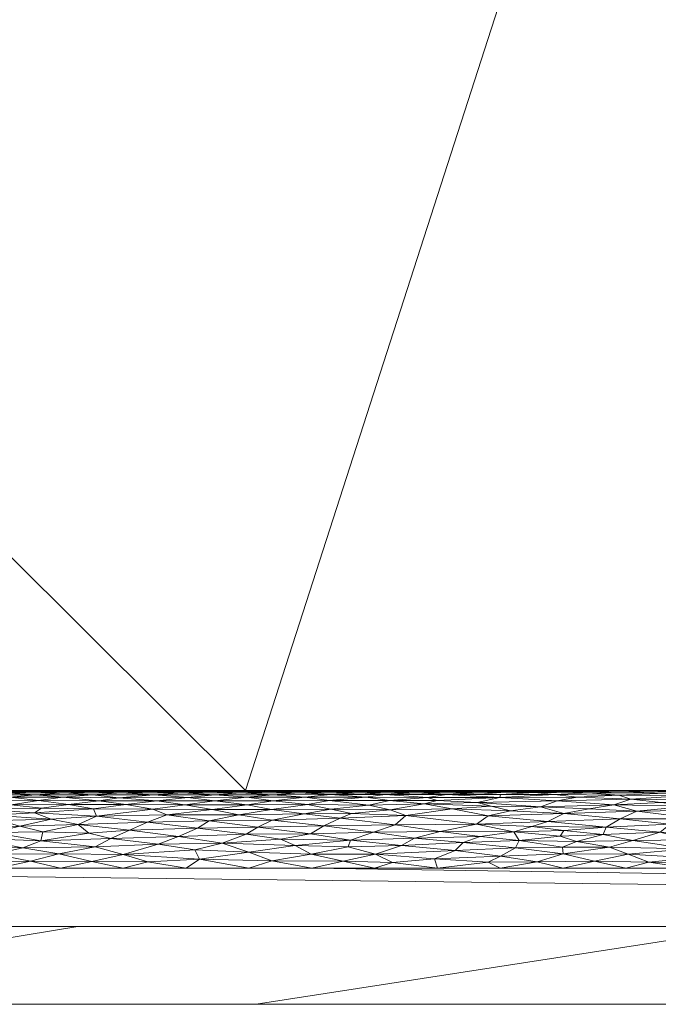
# Model space of a CAD drawing. Header units: millimetres. Extents: x -300 to 300, y 0 to 450.
# Tile 166 of 256: x 173 to 190, y 0 to 25. Entities that reach past the tile are written whole.
import ezdxf

# ---------------------------------------------------------------- set-up
doc = ezdxf.new("R2010")
doc.units = ezdxf.units.MM
doc.layers.add('A-GENM', color=13, linetype='Continuous')

# ---------------------------------------------------------------- blocks, each defined once
blk = doc.blocks.new('MODEL_CCAS0420-1080410R0 - MODEL_CCAS0420-1080410R0-453240-Preview')
at = {"layer": 'A-GENM', "lineweight": 9}
mesh = blk.add_polyface(dxfattribs=at)
corners = [(-296.159, -20, -110), (-295.657, -15.55, -110), (-294.177, -11.323, -110), (-291.793, -7.531, -110), (-288.625, -4.364, -110), (-284.831, -1.981, -110), (-280.602, -0.502, -110), (-276.147, 0, -110), (276.147, 0, -110), (280.596, -0.501, -110), (284.825, -1.978, -110), (288.619, -4.359, -110), (291.788, -7.525, -110), (294.174, -11.316, -110), (295.656, -15.545, -110), (296.159, -20, -110), (296.159, -426.171, -110), (295.658, -430.617, -110), (294.182, -434.842, -110), (291.802, -438.632, -110), (288.638, -441.797, -110), (284.848, -444.179, -110), (280.622, -445.657, -110), (276.171, -446.159, -110), (-276.171, -446.159, -110), (-280.617, -445.658, -110), (-284.842, -444.182, -110), (-288.632, -441.802, -110), (-291.797, -438.638, -110), (-294.179, -434.848, -110), (-295.657, -430.622, -110), (-296.159, -426.171, -110)]
mesh.append_faces([[corners[k] for k in face] for face in [(15, 12, 13, 14)]], dxfattribs={"vtx0": -1})
mesh.append_faces([[corners[k] for k in face] for face in [(16, 8, 15)]], dxfattribs={"vtx0": -1, "vtx1": -1})
mesh.append_faces([[corners[k] for k in face] for face in [(24, 31, 7, 8)]], dxfattribs={"vtx0": -1, "vtx1": -1, "vtx3": -1})
mesh.append_faces([[corners[k] for k in face] for face in [(31, 24, 25, 30), (18, 21, 22, 17), (17, 22, 23, 16)]], dxfattribs={"vtx0": -1, "vtx2": -1})
mesh.append_faces([[corners[k] for k in face] for face in [(0, 3, 4, 5), (0, 5, 6, 7)]], dxfattribs={"vtx0": -1, "vtx3": -1})
mesh.append_faces([[corners[k] for k in face] for face in [(28, 29, 27)]], dxfattribs={"vtx1": -1})
mesh.append_faces([[corners[k] for k in face] for face in [(25, 26, 30), (11, 12, 15, 10), (9, 10, 15, 8), (31, 0, 7)]], dxfattribs={"vtx1": -1, "vtx2": -1})
mesh.append_faces([[corners[k] for k in face] for face in [(23, 24, 8, 16)]], dxfattribs={"vtx1": -1, "vtx2": -1, "vtx3": -1})
mesh.append_faces([[corners[k] for k in face] for face in [(26, 27, 29, 30)]], dxfattribs={"vtx1": -1, "vtx3": -1})
mesh.append_faces([[corners[k] for k in face] for face in [(19, 20, 21, 18)]], dxfattribs={"vtx2": -1})
mesh.append_faces([[corners[k] for k in face] for face in [(0, 1, 2, 3)]], dxfattribs={"vtx3": -1})
mesh = blk.add_polyface(dxfattribs=at)
corners = [(279.918, 0, -2), (278.032, 0, -56), (276.147, 0, -110), (-276.147, 0, -110), (-278.032, 0, -56), (-279.918, 0, -2), (0, 0, -2)]
mesh.append_faces([[corners[k] for k in face] for face in [(6, 3, 4, 5)]], dxfattribs={"vtx0": -1})
mesh.append_faces([[corners[k] for k in face] for face in [(3, 6, 2)]], dxfattribs={"vtx0": -1, "vtx1": -1})
mesh.append_faces([[corners[k] for k in face] for face in [(1, 2, 6, 0)]], dxfattribs={"vtx1": -1})
mesh = blk.add_polyface(dxfattribs=at)
corners = [(279.918, 0, -2), (0, 0, -2), (-279.918, 0, -2), (-279.918, -0.586, -0.586), (-279.918, -2), (0, -2), (279.918, -2), (279.918, -0.586, -0.586), (-146.072, 0, -2), (-139.959, -2), (-209.938, -2), (-246.456, -2), (-73.036, 0, -2), (-212.995, 0, -2), (-69.979, -2), (-246.456, 0, -2), (146.072, -2), (139.959, 0, -2), (209.938, 0, -2), (246.456, 0, -2), (73.036, -2), (212.995, -2), (69.979, 0, -2), (246.456, -2), (-36.518, 0, -2), (-34.99, -2), (-52.485, -2), (34.99, 0, -2), (36.518, -2), (18.259, -2), (-263.187, -2), (-109.554, 0, -2), (-104.969, -2), (-122.464, -2), (263.187, 0, -2), (104.969, 0, -2), (109.554, -2), (91.295, -2), (-174.949, -2), (-179.533, 0, -2), (-162.803, 0, -2), (179.533, -2), (174.949, 0, -2), (192.444, 0, -2), (-157.454, -2), (-127.813, 0, -2), (-18.259, 0, -2), (-17.495, -2), (-229.726, 0, -2), (-228.197, -2), (229.726, -2), (228.197, 0, -2), (54.777, -2), (52.485, 0, -2), (-87.474, -2), (-91.295, 0, -2), (127.813, -2), (122.464, 0, -2), (-196.264, 0, -2), (-192.444, -2), (157.454, 0, -2), (162.803, -2), (-54.777, 0, -2), (17.495, 0, -2), (-263.187, 0, -2), (263.187, -2), (87.474, 0, -2), (196.264, -2)]
mesh.append_faces([[corners[k] for k in face] for face in [(44, 40, 38), (45, 33, 31), (46, 47, 1), (50, 51, 21), (52, 53, 28), (54, 55, 32), (56, 57, 36), (58, 59, 39), (60, 61, 42)]], dxfattribs={"vtx0": -1, "vtx1": -1})
mesh.append_faces([[corners[k] for k in face] for face in [(34, 65, 7), (30, 64, 3)]], dxfattribs={"vtx0": -1, "vtx1": -1, "vtx2": -1})
mesh.append_faces([[corners[k] for k in face] for face in [(5, 63, 1, 47), (42, 61, 41, 43), (19, 23, 65, 34), (32, 55, 31, 33), (28, 53, 27, 29), (39, 59, 38, 40), (36, 57, 35, 37), (21, 51, 18, 67), (63, 5, 29, 27), (67, 18, 43, 41), (37, 35, 66)]], dxfattribs={"vtx0": -1, "vtx2": -1})
mesh.append_faces([[corners[k] for k in face] for face in [(2, 3, 64)]], dxfattribs={"vtx1": -1})
mesh.append_faces([[corners[k] for k in face] for face in [(25, 47, 46, 24), (9, 33, 45, 8), (8, 40, 44, 9), (49, 10, 13, 48), (11, 49, 48, 15), (19, 51, 50, 23), (20, 37, 66, 22), (26, 25, 24, 62), (14, 26, 62, 12), (22, 53, 52, 20), (30, 11, 15, 64), (12, 55, 54, 14), (17, 57, 56, 16), (10, 59, 58, 13), (16, 61, 60, 17)]], dxfattribs={"vtx1": -1, "vtx3": -1})
mesh.append_faces([[corners[k] for k in face] for face in [(3, 4, 30), (65, 6, 7), (7, 0, 34)]], dxfattribs={"vtx2": -1})
mesh = blk.add_polyface(dxfattribs=at)
corners = [(-279.918, -2), (-292.651, -7.27), (-297.929, -20), (-297.929, -224.97), (-297.929, -429.94), (-292.661, -442.661), (-279.94, -447.929), (0, -447.929), (279.94, -447.929), (292.661, -442.661), (297.929, -429.94), (297.929, -224.97), (297.929, -20), (292.651, -7.27), (279.918, -2), (0, -2), (0, -3.5), (13.257, -3.5), (26.515, -3.5), (39.772, -3.5), (53.029, -3.5), (66.287, -3.5), (79.544, -3.5), (92.801, -3.5), (106.059, -3.5), (119.316, -3.5), (132.573, -3.5), (145.831, -3.5), (159.088, -3.5), (172.345, -3.5), (185.603, -3.5), (198.86, -3.5), (212.117, -3.5), (225.375, -3.5), (238.632, -3.5), (251.889, -3.5), (265.147, -3.5), (278.404, -3.5), (291.028, -7.487), (296.497, -19.511), (296.5, -32.769), (296.5, -46.026), (296.5, -59.283), (296.5, -72.541), (296.5, -85.798), (296.5, -99.055), (296.5, -112.313), (296.5, -125.57), (296.5, -138.827), (296.5, -152.085), (296.5, -165.342), (296.5, -178.599), (296.5, -191.857), (296.5, -205.114), (296.5, -218.371), (296.5, -231.629), (296.5, -244.886), (296.5, -258.143), (296.499, -271.401), (296.499, -284.658), (296.499, -297.915), (296.499, -311.173), (296.499, -324.43), (296.499, -337.687), (296.5, -350.945), (296.5, -364.202), (296.5, -377.459), (296.5, -390.717), (296.5, -403.974), (296.5, -417.231), (296.497, -430.489), (291.028, -442.513), (278.404, -446.5), (265.147, -446.5), (251.889, -446.5), (238.632, -446.5), (225.375, -446.5), (212.117, -446.5), (198.86, -446.5), (185.603, -446.5), (172.345, -446.5), (159.088, -446.5), (145.831, -446.5), (132.573, -446.5), (119.316, -446.5), (106.059, -446.5), (92.801, -446.5), (79.544, -446.5), (66.287, -446.5), (53.029, -446.5), (39.772, -446.5), (26.515, -446.5), (13.257, -446.5), (0, -446.5), (-12.926, -446.5), (-25.852, -446.5), (-38.777, -446.5), (-51.703, -446.5), (-64.629, -446.5), (-77.555, -446.5), (-90.48, -446.5), (-103.406, -446.5), (-116.332, -446.5), (-129.258, -446.5), (-142.183, -446.5), (-155.109, -446.5), (-168.035, -446.5), (-180.961, -446.5), (-193.887, -446.5), (-206.812, -446.5), (-219.738, -446.5), (-232.664, -446.5), (-245.59, -446.5), (-258.515, -446.5), (-271.441, -446.5), (-284.356, -445.968), (-294.544, -438.124), (-296.5, -425.35), (-296.5, -412.424), (-296.5, -399.498), (-296.5, -386.572), (-296.5, -373.646), (-296.5, -360.721), (-296.5, -347.795), (-296.499, -334.869), (-296.499, -321.943), (-296.499, -309.018), (-296.499, -296.092), (-296.499, -283.166), (-296.499, -270.24), (-296.5, -257.315), (-296.5, -244.389), (-296.5, -231.463), (-296.5, -218.537), (-296.5, -205.611), (-296.5, -192.686), (-296.5, -179.76), (-296.5, -166.834), (-296.5, -153.908), (-296.5, -140.983), (-296.5, -128.057), (-296.5, -115.131), (-296.5, -102.205), (-296.5, -89.28), (-296.5, -76.354), (-296.5, -63.428), (-296.5, -50.502), (-296.5, -37.576), (-296.5, -24.651), (-294.544, -11.876), (-284.356, -4.032), (-271.441, -3.5), (-258.515, -3.5), (-245.59, -3.5), (-232.664, -3.5), (-219.738, -3.5), (-206.812, -3.5), (-193.887, -3.5), (-180.961, -3.5), (-168.035, -3.5), (-155.109, -3.5), (-142.183, -3.5), (-129.258, -3.5), (-116.332, -3.5), (-103.406, -3.5), (-90.48, -3.5), (-77.555, -3.5), (-64.629, -3.5), (-51.703, -3.5), (-38.777, -3.5), (-25.852, -3.5), (-12.926, -3.5), (-294.538, -438.129), (-294.547, -438.108)]
mesh.append_faces([[corners[k] for k in face] for face in [(116, 172, 173)]])
mesh.append_faces([[corners[k] for k in face] for face in [(118, 4, 117), (6, 115, 5), (115, 6, 114), (7, 104, 6), (1, 150, 0), (151, 0, 150)]], dxfattribs={"vtx0": -1, "vtx1": -1})
mesh.append_faces([[corners[k] for k in face] for face in [(4, 124, 125), (7, 99, 100), (2, 148, 149), (149, 1, 2), (2, 141, 142), (0, 151, 152), (0, 160, 161, 15), (15, 165, 166), (15, 170, 171), (8, 81, 82, 7), (8, 72, 73), (11, 61, 62, 10), (12, 46, 47, 11), (38, 13, 14, 37), (13, 38, 39, 12)]], dxfattribs={"vtx0": -1, "vtx2": -1})
mesh.append_faces([[corners[k] for k in face] for face in [(4, 118, 119, 120), (4, 120, 121, 122), (3, 128, 129, 130), (3, 130, 131, 132), (3, 138, 139, 140), (0, 154, 155, 156), (0, 156, 157, 158), (15, 161, 162, 163), (15, 163, 164, 165), (8, 73, 74, 75), (7, 86, 87, 88), (7, 83, 84, 85), (10, 68, 69, 70), (11, 55, 56, 57), (14, 28, 29, 30), (14, 32, 33, 34), (15, 19, 20, 21), (12, 44, 45, 46), (11, 49, 50, 51), (11, 47, 48, 49), (12, 39, 40, 41)]], dxfattribs={"vtx0": -1, "vtx3": -1})
mesh.append_faces([[corners[k] for k in face] for face in [(123, 124, 4, 122), (127, 128, 3, 126), (113, 114, 6, 112), (111, 112, 6, 110), (109, 110, 6, 108), (107, 108, 6, 106), (96, 97, 7, 95), (105, 106, 6, 104), (103, 104, 7, 102), (101, 102, 7, 100), (98, 99, 7, 97), (94, 95, 7, 93), (135, 136, 3, 134), (137, 138, 3, 136), (133, 134, 3, 132), (145, 146, 2, 144), (147, 148, 2, 146), (143, 144, 2, 142), (149, 150, 1), (153, 154, 0, 152), (159, 160, 0, 158), (169, 170, 15, 168), (167, 168, 15, 166), (78, 79, 8, 77), (80, 81, 8, 79), (76, 77, 8, 75), (91, 92, 7, 90), (89, 90, 7, 88), (85, 86, 7), (82, 83, 7), (67, 68, 10, 66), (65, 66, 10, 64), (60, 61, 11, 59), (58, 59, 11, 57), (63, 64, 10, 62), (54, 55, 11, 53), (26, 27, 15, 25), (31, 32, 14, 30), (16, 17, 15, 171), (18, 19, 15, 17), (24, 25, 15, 23), (22, 23, 15, 21), (34, 35, 14), (52, 53, 11, 51), (36, 37, 14, 35), (42, 43, 12, 41), (43, 44, 12), (92, 93, 7)]], dxfattribs={"vtx1": -1, "vtx2": -1})
mesh.append_faces([[corners[k] for k in face] for face in [(3, 4, 125, 126), (2, 3, 140, 141), (71, 72, 8, 9), (70, 71, 9, 10), (27, 28, 14, 15)]], dxfattribs={"vtx1": -1, "vtx3": -1})
mesh.append_faces([[corners[k] for k in face] for face in [(4, 173, 117), (115, 172, 5)]], dxfattribs={"vtx2": -1})
mesh = blk.add_polyface(dxfattribs=at)
corners = [(-191.89, -4.58, -0.321), (-190.172, -4.631, -0.355), (-191.463, -4.399, -0.22), (-189.213, -4.208, -0.136), (-188.618, -4.036, -0.079), (-190.632, -3.994, -0.067), (-190.653, -5.094, -0.792), (-189.316, -4.963, -0.636), (-190.514, -4.981, -0.655), (-189.947, -5.19, -0.931), (-188.726, -5.13, -0.841), (-189.919, -4.427, -0.234), (-190.467, -5.357, -1.257), (-189.16, -5.271, -1.071), (-191.127, -5.244, -1.021), (-188.853, -5.38, -1.316), (-190.049, -5.428, -1.467), (-191.223, -5.494, -1.841), (-189.561, -5.493, -1.828), (-190.469, -5.474, -1.676), (-191.893, -5.423, -1.45), (-188.232, -3.679, -0.009), (-189.624, -3.657, -0.007), (-189.098, -3.858, -0.036), (-190.911, -4.766, -0.453), (-188.888, -4.769, -0.456), (-188.453, -4.364, -0.203), (-190.468, -5.5, -2), (-188.956, -5.5, -2), (-187.883, -5.49, -1.798), (-188.956, -5.466, -1.633), (-188.065, -5.436, -1.496), (-188.531, -4.552, -0.304), (-190.659, -4.231, -0.146), (-190.745, -3.763, -0.02), (-189.039, -3.5), (-190.655, -3.5), (-191.663, -3.645, -0.006), (-191.427, -4.903, -0.574), (-191.636, -5.023, -0.703), (-191.711, -3.896, -0.044)]
mesh.append_faces([[corners[k] for k in face] for face in [(36, 22, 35)]], dxfattribs={"vtx0": -1, "vtx1": -1})
mesh.append_faces([[corners[k] for k in face] for face in [(0, 1, 2), (3, 4, 5), (6, 7, 8), (9, 10, 6), (1, 11, 2), (10, 7, 6), (12, 13, 14), (13, 12, 15), (12, 16, 15), (17, 18, 19), (20, 19, 16), (21, 22, 23), (24, 25, 1), (11, 26, 3), (17, 27, 18), (28, 29, 18), (18, 30, 19), (19, 30, 16), (31, 15, 16), (20, 16, 12), (31, 16, 30), (14, 9, 6), (7, 25, 24), (25, 32, 1), (11, 1, 32), (26, 11, 32), (11, 33, 2), (33, 11, 3), (5, 23, 34), (35, 22, 21), (22, 36, 37), (5, 33, 3), (5, 4, 23), (38, 8, 24), (0, 24, 1), (23, 22, 34), (14, 13, 9), (10, 9, 13), (6, 8, 39), (24, 8, 7), (34, 40, 5), (37, 34, 22)]], dxfattribs={"vtx0": -1, "vtx1": -1, "vtx2": -1})
mesh.append_faces([[corners[k] for k in face] for face in [(18, 27, 28)]], dxfattribs={"vtx0": -1, "vtx2": -1})
mesh = blk.add_polyface(dxfattribs=at)
corners = [(-187.883, -5.49, -1.798), (-188.956, -5.466, -1.633), (-189.561, -5.493, -1.828), (-189.316, -4.963, -0.636), (-188.081, -5.023, -0.703), (-187.441, -4.904, -0.575), (-189.16, -5.271, -1.071), (-188.853, -5.38, -1.316), (-187.783, -5.323, -1.177), (-187.424, -3.5), (-189.039, -3.5), (-188.232, -3.679, -0.009), (-188.453, -4.364, -0.203), (-187.441, -4.465, -0.255), (-187.348, -4.324, -0.185), (-187.03, -4.699, -0.402), (-188.531, -4.552, -0.304), (-188.888, -4.769, -0.456), (-188.956, -5.5, -2), (-187.444, -5.5, -2), (-187.533, -5.468, -1.644), (-185.999, -5.474, -1.677), (-186.689, -5.442, -1.522), (-187.203, -5.394, -1.357), (-188.726, -5.13, -0.841), (-187.269, -5.231, -0.998), (-186.843, -5.08, -0.773), (-186.067, -4.973, -0.646), (-186.623, -4.569, -0.315), (-186.153, -4.437, -0.24), (-185.793, -5.319, -1.168), (-187.421, -3.865, -0.037), (-189.098, -3.858, -0.036), (-186.759, -3.663, -0.008), (-188.618, -4.036, -0.079), (-187.404, -4.041, -0.08), (-188.065, -5.436, -1.496), (-186.559, -5.495, -1.848), (-187.763, -4.189, -0.129), (-189.213, -4.208, -0.136), (-186.289, -4.21, -0.137), (-186.199, -4.021, -0.075)]
mesh.append_faces([[corners[k] for k in face] for face in [(0, 1, 2), (3, 4, 5), (6, 7, 8), (12, 13, 14), (15, 16, 17), (20, 21, 22), (8, 7, 23), (24, 6, 25), (26, 24, 25), (24, 4, 3), (17, 3, 5), (15, 17, 5), (27, 5, 26), (13, 28, 29), (30, 25, 8), (30, 8, 23), (6, 8, 25), (31, 11, 32), (33, 9, 11), (34, 31, 32), (35, 31, 34), (23, 36, 22), (22, 36, 20), (7, 36, 23), (20, 1, 0), (1, 20, 36), (20, 0, 37), (19, 37, 0), (13, 12, 16), (12, 38, 39), (34, 39, 38), (34, 38, 35), (31, 33, 11), (14, 38, 12), (28, 16, 15), (16, 28, 13), (29, 14, 13), (40, 38, 14), (40, 35, 38), (31, 35, 41), (24, 26, 4), (5, 4, 26)]], dxfattribs={"vtx0": -1, "vtx1": -1, "vtx2": -1})
mesh.append_faces([[corners[k] for k in face] for face in [(0, 18, 19)]], dxfattribs={"vtx0": -1, "vtx2": -1})
mesh.append_faces([[corners[k] for k in face] for face in [(9, 10, 11)]], dxfattribs={"vtx1": -1, "vtx2": -1})
mesh = blk.add_polyface(dxfattribs=at)
corners = [(-187.421, -3.865, -0.037), (-185.809, -3.806, -0.026), (-186.759, -3.663, -0.008), (-185.569, -5.092, -0.789), (-186.843, -5.08, -0.773), (-185.212, -5.191, -0.931), (-184.651, -3.953, -0.057), (-184.115, -3.737, -0.016), (-186.199, -4.021, -0.075), (-186.289, -4.21, -0.137), (-184.857, -4.161, -0.119), (-187.441, -4.904, -0.575), (-185.495, -4.843, -0.519), (-187.03, -4.699, -0.402), (-185.999, -5.474, -1.677), (-187.533, -5.468, -1.644), (-186.559, -5.495, -1.848), (-185.298, -5.439, -1.509), (-186.689, -5.442, -1.522), (-184.453, -5.472, -1.665), (-187.444, -5.5, -2), (-185.933, -5.5, -2), (-185.177, -5.494, -1.838), (-184.421, -5.394, -1.355), (-185.811, -5.39, -1.344), (-185.497, -3.651, -0.007), (-185.198, -4.635, -0.357), (-184.26, -4.439, -0.241), (-186.153, -4.437, -0.24), (-187.269, -5.231, -0.998), (-186.067, -4.973, -0.646), (-185.793, -5.319, -1.168), (-186.623, -4.569, -0.315), (-185.293, -4.316, -0.181), (-187.404, -4.041, -0.08), (-184.421, -5.5, -2), (-183.933, -5.317, -1.163), (-187.203, -5.394, -1.357), (-184.192, -3.5), (-185.808, -3.5), (-187.424, -3.5), (-184.182, -5.238, -1.011), (-187.348, -4.324, -0.185), (-183.847, -5.151, -0.871), (-184.569, -5.021, -0.701)]
mesh.append_faces([[corners[k] for k in face] for face in [(0, 1, 2), (3, 4, 5), (1, 6, 7), (8, 9, 10), (11, 12, 13), (14, 15, 16), (14, 17, 18), (14, 19, 17), (22, 19, 14), (17, 23, 24), (2, 1, 25), (1, 8, 6), (26, 13, 12), (8, 1, 0), (27, 28, 26), (21, 22, 16), (5, 4, 29), (4, 3, 30), (31, 5, 29), (26, 28, 32), (9, 33, 10), (8, 10, 6), (8, 34, 9), (31, 23, 36), (24, 23, 31), (17, 24, 18), (31, 37, 24), (18, 24, 37), (14, 16, 22), (25, 39, 2), (33, 9, 28), (28, 27, 33), (1, 7, 25), (31, 41, 5), (28, 9, 42), (26, 32, 13), (43, 3, 5), (30, 44, 12), (44, 30, 3), (11, 30, 12)]], dxfattribs={"vtx0": -1, "vtx1": -1, "vtx2": -1})
mesh.append_faces([[corners[k] for k in face] for face in [(16, 20, 21), (22, 21, 35), (25, 38, 39)]], dxfattribs={"vtx0": -1, "vtx2": -1})
mesh.append_faces([[corners[k] for k in face] for face in [(39, 40, 2)]], dxfattribs={"vtx1": -1, "vtx2": -1})
mesh = blk.add_polyface(dxfattribs=at)
corners = [(-182.909, -5.5, -2), (-182.154, -5.494, -1.843), (-183.689, -5.494, -1.841), (-182.909, -5.475, -1.681), (-185.793, -5.319, -1.168), (-183.933, -5.317, -1.163), (-184.182, -5.238, -1.011), (-183.104, -4.618, -0.346), (-185.198, -4.635, -0.357), (-183.381, -4.85, -0.524), (-184.651, -3.953, -0.057), (-184.857, -4.161, -0.119), (-183.265, -4.081, -0.093), (-184.115, -3.737, -0.016), (-183.038, -3.648, -0.006), (-184.192, -3.5), (-183.605, -4.269, -0.161), (-183.847, -5.151, -0.871), (-182.957, -5.237, -1.008), (-182.43, -5.123, -0.831), (-185.495, -4.843, -0.519), (-184.569, -5.021, -0.701), (-184.421, -5.394, -1.355), (-182.849, -5.393, -1.355), (-184.26, -4.439, -0.241), (-182.545, -4.423, -0.233), (-185.293, -4.316, -0.181), (-182.602, -3.856, -0.035), (-181.959, -4.222, -0.142), (-181.687, -4.784, -0.468), (-182.976, -4.997, -0.672), (-181.985, -4.908, -0.579), (-184.421, -5.5, -2), (-185.177, -5.494, -1.838), (-184.453, -5.472, -1.665), (-183.634, -5.439, -1.507), (-182.208, -5.44, -1.514), (-185.298, -5.439, -1.509), (-182.353, -5.328, -1.188), (-185.212, -5.191, -0.931), (-185.569, -5.092, -0.789), (-185.497, -3.651, -0.007), (-182.577, -3.5)]
mesh.append_faces([[corners[k] for k in face] for face in [(15, 14, 42)]], dxfattribs={"vtx0": -1, "vtx1": -1})
mesh.append_faces([[corners[k] for k in face] for face in [(0, 1, 2), (1, 3, 2), (4, 5, 6), (7, 8, 9), (10, 11, 12), (13, 14, 15), (16, 12, 11), (17, 18, 19), (9, 20, 21), (22, 23, 5), (9, 8, 20), (24, 8, 7), (25, 24, 7), (16, 11, 26), (13, 10, 27), (24, 25, 16), (27, 10, 12), (16, 28, 12), (29, 7, 9), (9, 30, 31), (32, 2, 33), (33, 2, 34), (35, 3, 36), (34, 35, 37), (34, 2, 3), (5, 38, 18), (6, 18, 17), (36, 23, 35), (5, 23, 38), (17, 39, 6), (9, 21, 30), (17, 30, 21), (35, 23, 22), (37, 35, 22), (3, 35, 34), (30, 17, 19), (40, 17, 21), (28, 16, 25), (16, 26, 24), (15, 41, 13), (5, 18, 6), (27, 14, 13)]], dxfattribs={"vtx0": -1, "vtx1": -1, "vtx2": -1})
mesh.append_faces([[corners[k] for k in face] for face in [(2, 32, 0)]], dxfattribs={"vtx0": -1, "vtx2": -1})
mesh = blk.add_polyface(dxfattribs=at)
corners = [(-181.39, -5.473, -1.673), (-182.208, -5.44, -1.514), (-182.909, -5.475, -1.681), (-182.154, -5.494, -1.843), (-181.899, -4.044, -0.081), (-180.949, -3.858, -0.036), (-182.602, -3.856, -0.035), (-182.353, -5.328, -1.188), (-181.444, -5.392, -1.351), (-180.781, -5.321, -1.171), (-180.625, -5.439, -1.51), (-181.407, -5.238, -1.011), (-182.43, -5.123, -0.831), (-182.957, -5.237, -1.008), (-181.687, -4.784, -0.468), (-179.942, -4.733, -0.428), (-181.27, -4.585, -0.325), (-182.545, -4.423, -0.233), (-180.926, -4.383, -0.212), (-181.959, -4.222, -0.142), (-180.852, -5.139, -0.853), (-179.924, -5.004, -0.681), (-181.449, -5.014, -0.692), (-180.766, -4.895, -0.567), (-179.935, -3.688, -0.01), (-180.961, -3.5), (-181.769, -3.677, -0.009), (-183.038, -3.648, -0.006), (-179.957, -5.389, -1.34), (-182.976, -4.997, -0.672), (-182.577, -3.5), (-180.535, -4.082, -0.093), (-183.265, -4.081, -0.093), (-180.16, -4.245, -0.151), (-183.104, -4.618, -0.346), (-181.398, -5.5, -2), (-182.909, -5.5, -2), (-180.634, -5.494, -1.839), (-179.966, -5.235, -1.006), (-182.849, -5.393, -1.355), (-181.985, -4.908, -0.579), (-183.381, -4.85, -0.524)]
mesh.append_faces([[corners[k] for k in face] for face in [(30, 26, 25), (35, 3, 36)]], dxfattribs={"vtx0": -1, "vtx1": -1})
mesh.append_faces([[corners[k] for k in face] for face in [(0, 1, 2), (2, 3, 0), (4, 5, 6), (7, 8, 9), (8, 1, 10), (11, 12, 13), (14, 15, 16), (17, 18, 19), (20, 21, 22), (15, 14, 23), (24, 25, 26), (27, 6, 26), (28, 9, 8), (22, 29, 12), (21, 23, 22), (30, 27, 26), (19, 31, 4), (6, 5, 26), (26, 5, 24), (32, 19, 4), (33, 19, 18), (17, 34, 16), (34, 14, 16), (16, 18, 17), (37, 3, 35), (3, 37, 0), (0, 10, 1), (11, 38, 20), (9, 11, 7), (8, 39, 1), (39, 8, 7), (12, 20, 22), (38, 11, 9), (23, 40, 22), (14, 40, 23), (12, 11, 20), (7, 11, 13), (41, 40, 14), (29, 22, 40), (5, 4, 31), (6, 32, 4), (19, 33, 31)]], dxfattribs={"vtx0": -1, "vtx1": -1, "vtx2": -1})
mesh = blk.add_polyface(dxfattribs=at)
corners = [(-178.471, -5.23, -0.996), (-179.296, -5.126, -0.835), (-179.966, -5.235, -1.006), (-179.29, -5.321, -1.172), (-179.957, -5.389, -1.34), (-178.471, -5.385, -1.329), (-178.323, -5.473, -1.672), (-179.869, -5.473, -1.673), (-179.121, -5.494, -1.839), (-180.634, -5.494, -1.839), (-177.773, -5.315, -1.159), (-181.39, -5.473, -1.673), (-180.852, -5.139, -0.853), (-181.27, -4.585, -0.325), (-179.578, -4.558, -0.308), (-180.926, -4.383, -0.212), (-179.346, -3.909, -0.047), (-180.535, -4.082, -0.093), (-178.655, -4.14, -0.112), (-180.949, -3.858, -0.036), (-178.072, -3.731, -0.015), (-179.935, -3.688, -0.01), (-179.345, -3.5), (-177.957, -3.974, -0.062), (-180.16, -4.245, -0.151), (-177.535, -4.317, -0.182), (-179.276, -4.371, -0.207), (-178.026, -4.531, -0.292), (-178.319, -4.72, -0.418), (-179.088, -4.874, -0.547), (-179.942, -4.733, -0.428), (-181.398, -5.5, -2), (-179.886, -5.5, -2), (-180.625, -5.439, -1.51), (-178.375, -5.5, -2), (-179.131, -5.439, -1.508), (-181.444, -5.392, -1.351), (-180.781, -5.321, -1.171), (-177.698, -5.13, -0.84), (-179.924, -5.004, -0.681), (-178.398, -5.012, -0.69), (-180.766, -4.895, -0.567), (-180.961, -3.5)]
mesh.append_faces([[corners[k] for k in face] for face in [(0, 1, 2), (3, 4, 5), (6, 7, 8), (8, 7, 9), (3, 10, 0), (7, 11, 9), (1, 12, 2), (13, 14, 15), (16, 17, 18), (0, 2, 3), (19, 17, 16), (20, 21, 16), (20, 22, 21), (23, 16, 18), (21, 19, 16), (17, 24, 18), (25, 18, 26), (26, 14, 27), (27, 14, 28), (29, 28, 30), (13, 30, 14), (24, 15, 26), (9, 32, 8), (33, 11, 7), (4, 35, 5), (35, 33, 7), (4, 36, 33), (6, 35, 7), (35, 4, 33), (4, 3, 37), (10, 3, 5), (2, 37, 3), (0, 38, 1), (39, 1, 40), (1, 39, 12), (29, 39, 40), (39, 29, 41), (30, 41, 29), (14, 26, 15), (28, 14, 30), (18, 24, 26)]], dxfattribs={"vtx0": -1, "vtx1": -1, "vtx2": -1})
mesh.append_faces([[corners[k] for k in face] for face in [(9, 31, 32), (8, 32, 34)]], dxfattribs={"vtx0": -1, "vtx2": -1})
mesh.append_faces([[corners[k] for k in face] for face in [(22, 42, 21)]], dxfattribs={"vtx1": -1, "vtx2": -1})
mesh = blk.add_polyface(dxfattribs=at)
corners = [(-176.275, -4.475, -0.26), (-178.026, -4.531, -0.292), (-176.735, -4.679, -0.388), (-177.015, -4.119, -0.105), (-177.957, -3.974, -0.062), (-178.655, -4.14, -0.112), (-175.798, -4.26, -0.157), (-177.535, -4.317, -0.182), (-178.323, -5.473, -1.672), (-177.64, -5.436, -1.495), (-179.131, -5.439, -1.508), (-176.897, -5.381, -1.318), (-178.471, -5.385, -1.329), (-176.057, -5.436, -1.496), (-176.873, -5.016, -0.695), (-177.698, -5.13, -0.84), (-176.178, -5.134, -0.846), (-175.423, -4.834, -0.51), (-177.235, -4.872, -0.544), (-175.394, -4.049, -0.083), (-176.114, -3.85, -0.034), (-176.975, -5.231, -0.999), (-177.773, -5.315, -1.159), (-176, -5.312, -1.153), (-179.276, -4.371, -0.207), (-178.398, -5.012, -0.69), (-178.072, -3.731, -0.015), (-176.746, -3.66, -0.007), (-177.729, -3.5), (-176.114, -3.5), (-179.121, -5.494, -1.839), (-177.619, -5.494, -1.84), (-178.375, -5.5, -2), (-176.863, -5.5, -2), (-176.779, -5.471, -1.659), (-176.107, -5.493, -1.834), (-178.471, -5.23, -0.996), (-179.296, -5.126, -0.835), (-179.088, -4.874, -0.547), (-178.319, -4.72, -0.418), (-175.483, -5.227, -0.991), (-179.346, -3.909, -0.047), (-179.345, -3.5)]
mesh.append_faces([[corners[k] for k in face] for face in [(28, 27, 29), (42, 26, 28)]], dxfattribs={"vtx0": -1, "vtx1": -1})
mesh.append_faces([[corners[k] for k in face] for face in [(0, 1, 2), (3, 4, 5), (6, 3, 7), (8, 9, 10), (9, 11, 12), (13, 11, 9), (14, 15, 16), (17, 18, 14), (19, 20, 3), (21, 22, 23), (5, 7, 3), (1, 7, 24), (0, 6, 7), (1, 0, 7), (18, 17, 2), (25, 15, 14), (20, 26, 4), (27, 28, 26), (20, 27, 26), (30, 31, 8), (30, 32, 31), (9, 8, 34), (31, 34, 8), (33, 35, 31), (31, 35, 34), (11, 23, 22), (12, 10, 9), (11, 22, 12), (22, 21, 36), (21, 15, 36), (16, 15, 21), (37, 15, 25), (18, 25, 14), (25, 18, 38), (39, 18, 2), (18, 39, 38), (1, 39, 2), (9, 34, 13), (21, 40, 16), (20, 4, 3), (26, 41, 4)]], dxfattribs={"vtx0": -1, "vtx1": -1, "vtx2": -1})
mesh.append_faces([[corners[k] for k in face] for face in [(31, 32, 33)]], dxfattribs={"vtx0": -1, "vtx2": -1})
mesh = blk.add_polyface(dxfattribs=at)
corners = [(-175.798, -4.26, -0.157), (-176.275, -4.475, -0.26), (-175.228, -4.396, -0.219), (-173.799, -5.473, -1.671), (-174.591, -5.438, -1.505), (-175.291, -5.473, -1.673), (-175.306, -3.667, -0.008), (-174.498, -3.5), (-176.114, -3.5), (-175.423, -4.834, -0.51), (-174.258, -4.758, -0.447), (-174.956, -4.626, -0.351), (-173.995, -4.204, -0.135), (-175.394, -4.049, -0.083), (-174.457, -3.872, -0.039), (-173.733, -3.683, -0.01), (-175.349, -5.024, -0.704), (-173.835, -4.926, -0.597), (-176.107, -5.493, -1.834), (-174.574, -5.494, -1.838), (-176.746, -3.66, -0.007), (-176.114, -3.85, -0.034), (-174.044, -4.436, -0.239), (-176.735, -4.679, -0.388), (-174.704, -5.138, -0.852), (-174.015, -5.046, -0.73), (-177.015, -4.119, -0.105), (-175.351, -5.5, -2), (-176.863, -5.5, -2), (-176.779, -5.471, -1.659), (-176.057, -5.436, -1.496), (-176, -5.312, -1.153), (-176.897, -5.381, -1.318), (-175.325, -5.386, -1.334), (-174.557, -5.329, -1.191), (-173.859, -5.388, -1.34), (-173.936, -5.239, -1.011), (-175.483, -5.227, -0.991), (-173.84, -5.5, -2), (-176.178, -5.134, -0.846), (-176.975, -5.231, -0.999), (-176.873, -5.016, -0.695), (-173.534, -4.023, -0.075)]
mesh.append_faces([[corners[k] for k in face] for face in [(27, 18, 28)]], dxfattribs={"vtx0": -1, "vtx1": -1})
mesh.append_faces([[corners[k] for k in face] for face in [(0, 1, 2), (3, 4, 5), (9, 10, 11), (12, 13, 0), (14, 15, 6), (16, 17, 9), (18, 19, 5), (6, 20, 21), (11, 22, 2), (11, 1, 23), (9, 11, 23), (16, 24, 25), (13, 26, 0), (2, 12, 0), (14, 21, 13), (20, 6, 8), (14, 6, 21), (15, 7, 6), (18, 27, 19), (29, 5, 30), (31, 32, 33), (34, 33, 35), (36, 24, 37), (24, 16, 39), (36, 37, 34), (40, 31, 37), (39, 16, 41), (9, 41, 16), (30, 4, 33), (4, 30, 5), (18, 5, 29), (19, 3, 5), (33, 4, 35), (37, 24, 39), (32, 30, 33), (37, 31, 34), (31, 33, 34), (13, 42, 14), (11, 2, 1), (12, 2, 22), (17, 10, 9)]], dxfattribs={"vtx0": -1, "vtx1": -1, "vtx2": -1})
mesh.append_faces([[corners[k] for k in face] for face in [(6, 7, 8), (19, 27, 38)]], dxfattribs={"vtx0": -1, "vtx2": -1})
mesh = blk.add_polyface(dxfattribs=at)
corners = [(-173.859, -5.388, -1.34), (-173.063, -5.438, -1.506), (-172.392, -5.387, -1.336), (-173.196, -5.322, -1.174), (-171.684, -5.319, -1.167), (-173.936, -5.239, -1.011), (-172.424, -5.235, -1.005), (-174.704, -5.138, -0.852), (-173.23, -5.132, -0.844), (-174.015, -5.046, -0.73), (-172.795, -3.856, -0.036), (-174.457, -3.872, -0.039), (-173.534, -4.023, -0.075), (-172.075, -3.673, -0.009), (-173.733, -3.683, -0.01), (-173.062, -5.494, -1.838), (-173.799, -5.473, -1.671), (-174.574, -5.494, -1.838), (-174.591, -5.438, -1.505), (-173.69, -3.5), (-174.498, -3.5), (-172.882, -3.5), (-174.956, -4.626, -0.351), (-174.258, -4.758, -0.447), (-173.452, -4.58, -0.322), (-173.835, -4.926, -0.597), (-172.714, -4.86, -0.534), (-172.77, -4.417, -0.229), (-173.995, -4.204, -0.135), (-174.044, -4.436, -0.239), (-172.211, -4.273, -0.163), (-171.892, -4.051, -0.083), (-175.394, -4.049, -0.083), (-173.84, -5.5, -2), (-172.328, -5.5, -2), (-172.307, -5.474, -1.676), (-171.572, -5.437, -1.501), (-171.652, -5.138, -0.852), (-172.304, -5.021, -0.701), (-174.557, -5.329, -1.191), (-171.416, -4.729, -0.425), (-172.935, -4.722, -0.419), (-172.117, -4.567, -0.314), (-175.349, -5.024, -0.704)]
mesh.append_faces([[corners[k] for k in face] for face in [(0, 1, 2), (3, 2, 4), (5, 3, 6), (7, 8, 9), (10, 11, 12), (13, 14, 10), (6, 8, 5), (15, 16, 17), (1, 18, 16), (22, 23, 24), (25, 26, 23), (27, 28, 29), (30, 31, 12), (12, 32, 28), (14, 11, 10), (13, 21, 14), (31, 10, 12), (17, 33, 15), (35, 16, 15), (1, 36, 2), (4, 6, 3), (6, 37, 8), (9, 38, 25), (3, 39, 0), (8, 37, 38), (40, 41, 26), (26, 41, 23), (2, 3, 0), (35, 1, 16), (1, 0, 18), (5, 8, 7), (24, 41, 42), (5, 39, 3), (12, 28, 30), (38, 9, 8), (43, 9, 25), (28, 27, 30), (27, 29, 24), (27, 24, 42), (22, 24, 29), (24, 23, 41), (38, 26, 25)]], dxfattribs={"vtx0": -1, "vtx1": -1, "vtx2": -1})
mesh.append_faces([[corners[k] for k in face] for face in [(15, 33, 34)]], dxfattribs={"vtx0": -1, "vtx2": -1})
mesh.append_faces([[corners[k] for k in face] for face in [(19, 20, 14, 21)]], dxfattribs={"vtx1": -1, "vtx2": -1})
mesh = blk.add_polyface(dxfattribs=at)
corners = [(0, -113.079, -5), (74.359, -113.079, -5), (148.718, -113.079, -5), (223.077, -113.079, -5), (294.5, -132.968, -5), (294.499, -81.318, -5), (294.499, -29.667, -5), (258.762, -5.5, -5), (206.609, -5.5, -5), (154.956, -5.5, -5), (103.303, -5.5, -5), (51.652, -5.5, -5), (0, -5.5, -5), (-59.752, -5.5, -5), (-119.504, -5.5, -5), (-179.256, -5.5, -5), (-239.009, -5.5, -5), (-294.499, -25.775, -5), (-289.1, -8.453, -5), (-294.499, -73.214, -5), (-294.5, -132.968, -5), (-275.116, -113.088, -5), (-244.547, -113.079, -5), (-213.979, -113.079, -5), (-183.41, -113.079, -5), (-152.842, -113.079, -5), (-122.274, -113.079, -5), (-91.705, -113.079, -5), (-61.137, -113.079, -5), (-30.568, -113.079, -5), (-119.5, -65, -5), (-114.374, -52.626, -5), (-102, -47.5, -5), (-89.626, -52.626, -5), (-84.5, -65, -5), (-89.626, -77.374, -5), (-102, -82.5, -5), (-114.374, -77.374, -5), (17.5, -65, -5), (12.374, -77.374, -5), (0, -82.5, -5), (-12.374, -77.374, -5), (-17.5, -65, -5), (-12.374, -52.626, -5), (0, -47.5, -5), (12.374, -52.626, -5), (119.5, -65, -5), (114.374, -77.374, -5), (102, -82.5, -5), (89.626, -77.374, -5), (84.5, -65, -5), (89.626, -52.626, -5), (102, -47.5, -5), (114.374, -52.626, -5), (-290.42, -24.284, -5)]
mesh.append_faces([[corners[k] for k in face] for face in [(18, 17, 54)]])
mesh.append_faces([[corners[k] for k in face] for face in [(32, 14, 31), (42, 29, 41), (50, 1, 49), (8, 3, 7), (53, 10, 52)]], dxfattribs={"vtx0": -1, "vtx1": -1})
mesh.append_faces([[corners[k] for k in face] for face in [(13, 34, 42, 43)]], dxfattribs={"vtx0": -1, "vtx1": -1, "vtx3": -1})
mesh.append_faces([[corners[k] for k in face] for face in [(30, 24, 25, 37), (16, 22, 23, 15), (35, 27, 28, 34), (37, 25, 26, 36), (36, 26, 27, 35), (31, 14, 15, 30), (13, 33, 34), (0, 40, 41, 29), (11, 50, 51, 10), (12, 44, 45, 11), (10, 51, 52)]], dxfattribs={"vtx0": -1, "vtx2": -1})
mesh.append_faces([[corners[k] for k in face] for face in [(19, 21, 22, 16), (15, 23, 24, 30), (11, 45, 38, 50)]], dxfattribs={"vtx0": -1, "vtx2": -1, "vtx3": -1})
mesh.append_faces([[corners[k] for k in face] for face in [(20, 21, 19)]], dxfattribs={"vtx1": -1})
mesh.append_faces([[corners[k] for k in face] for face in [(47, 48, 2)]], dxfattribs={"vtx1": -1, "vtx2": -1})
mesh.append_faces([[corners[k] for k in face] for face in [(28, 29, 42, 34), (38, 39, 1, 50), (46, 47, 2, 9)]], dxfattribs={"vtx1": -1, "vtx2": -1, "vtx3": -1})
mesh.append_faces([[corners[k] for k in face] for face in [(13, 14, 32, 33), (12, 13, 43, 44), (39, 40, 0, 1), (48, 49, 1, 2), (2, 3, 8, 9), (53, 46, 9, 10)]], dxfattribs={"vtx1": -1, "vtx3": -1})
mesh.append_faces([[corners[k] for k in face] for face in [(16, 54, 19), (5, 6, 7)]], dxfattribs={"vtx2": -1})
mesh.append_faces([[corners[k] for k in face] for face in [(3, 4, 5, 7)]], dxfattribs={"vtx2": -1, "vtx3": -1})
mesh = blk.add_polyface(dxfattribs=at)
corners = [(-194.194, -5.5, -5), (-190.46, -5.5, -5), (-193.491, -5.5, -2), (-197.929, -5.5, -5), (-212.867, -5.5, -5), (-209.133, -5.5, -5), (-211.631, -5.5, -2), (-270.222, -16.905, -5), (-266.754, -15.637, -5), (-278.144, -5.5, -2), (-273.69, -18.172, -5), (-223.724, -5.5, -2), (-227.805, -5.5, -5), (-224.071, -5.5, -5), (-220.336, -5.5, -5), (-289.496, -8.773, -2), (-277.159, -19.439, -5), (-283.82, -7.137, -2), (-216.602, -5.5, -5), (-217.677, -5.5, -2), (-263.286, -14.37, -5), (-272.097, -5.5, -2), (-260.004, -5.5, -2), (-259.818, -13.103, -5), (-256.35, -11.836, -5), (-252.882, -10.569, -5), (-239.009, -5.5, -5), (-235.817, -5.5, -2), (-241.864, -5.5, -2), (-199.538, -5.5, -2), (-187.444, -5.5, -2), (-245.945, -8.034, -5), (-242.477, -6.767, -5), (-247.91, -5.5, -2), (-249.413, -9.302, -5), (-186.725, -5.5, -5), (-182.991, -5.5, -5), (-253.957, -5.5, -2), (-181.398, -5.5, -2), (-229.771, -5.5, -2), (-205.398, -5.5, -5), (-201.663, -5.5, -5), (-205.584, -5.5, -2), (-266.05, -5.5, -2), (-235.274, -5.5, -5), (-231.54, -5.5, -5), (-291.997, -14.093, -2), (-280.627, -20.706, -5)]
mesh.append_faces([[corners[k] for k in face] for face in [(15, 16, 17), (29, 3, 2), (37, 34, 33), (39, 12, 11), (21, 20, 43), (6, 5, 42), (33, 32, 28)]], dxfattribs={"vtx0": -1, "vtx1": -1})
mesh.append_faces([[corners[k] for k in face] for face in [(26, 27, 28), (1, 30, 2), (36, 38, 30), (14, 19, 11), (25, 37, 22), (4, 6, 19), (39, 45, 12), (37, 25, 34), (29, 41, 3)]], dxfattribs={"vtx0": -1, "vtx2": -1})
mesh.append_faces([[corners[k] for k in face] for face in [(11, 12, 13, 14), (22, 23, 24, 25), (30, 1, 35, 36)]], dxfattribs={"vtx0": -1, "vtx3": -1})
mesh.append_faces([[corners[k] for k in face] for face in [(0, 1, 2, 3), (4, 5, 6), (7, 8, 9, 10), (18, 4, 19, 14), (8, 20, 21), (31, 32, 33, 34), (40, 41, 42, 5), (20, 23, 43), (32, 26, 28), (22, 43, 23), (44, 45, 27, 26), (29, 42, 41), (9, 17, 10), (21, 9, 8), (15, 46, 47), (39, 27, 45)]], dxfattribs={"vtx1": -1, "vtx2": -1})
mesh = blk.add_polyface(dxfattribs=at)
corners = [(-179.256, -5.5, -5), (-175.522, -5.5, -5), (-175.351, -5.5, -2), (-119.504, -5.5, -5), (-115.769, -5.5, -5), (-114.885, -5.5, -2), (-171.787, -5.5, -5), (-120.932, -5.5, -2), (-123.238, -5.5, -5), (-126.978, -5.5, -2), (-126.973, -5.5, -5), (-157.211, -5.5, -2), (-156.849, -5.5, -5), (-153.115, -5.5, -5), (-164.318, -5.5, -5), (-160.584, -5.5, -5), (-163.258, -5.5, -2), (-168.053, -5.5, -5), (-97.097, -5.5, -5), (-93.362, -5.5, -5), (-96.746, -5.5, -2), (-100.831, -5.5, -5), (-151.165, -5.5, -2), (-181.398, -5.5, -2), (-133.025, -5.5, -2), (-130.707, -5.5, -5), (-169.305, -5.5, -2), (-104.566, -5.5, -5), (-102.792, -5.5, -2), (-141.911, -5.5, -5), (-139.072, -5.5, -2), (-145.118, -5.5, -2), (-108.839, -5.5, -2), (-112.035, -5.5, -5), (-138.176, -5.5, -5), (-134.442, -5.5, -5), (-145.645, -5.5, -5), (-149.38, -5.5, -5), (-108.3, -5.5, -5), (-182.991, -5.5, -5)]
mesh.append_faces([[corners[k] for k in face] for face in [(8, 9, 10), (23, 0, 2), (24, 25, 9), (26, 17, 16), (36, 31, 37), (28, 21, 20), (16, 15, 11), (10, 9, 25), (22, 37, 31)]], dxfattribs={"vtx0": -1, "vtx1": -1})
mesh.append_faces([[corners[k] for k in face] for face in [(3, 5, 7), (8, 7, 9), (11, 12, 13), (13, 22, 11), (29, 30, 31), (26, 6, 17), (24, 35, 25), (30, 29, 34)]], dxfattribs={"vtx0": -1, "vtx2": -1})
mesh.append_faces([[corners[k] for k in face] for face in [(0, 1, 2), (3, 4, 5), (1, 6, 2), (14, 15, 16, 17), (18, 19, 20, 21), (8, 3, 7), (27, 21, 28), (15, 12, 11), (32, 5, 33), (34, 35, 30), (26, 2, 6), (38, 27, 32, 33), (36, 29, 31), (28, 32, 27), (39, 0, 23), (4, 33, 5), (24, 30, 35), (13, 37, 22)]], dxfattribs={"vtx1": -1, "vtx2": -1})

msp = doc.modelspace()

# ---------------------------------------------------------------- block references
at = {"layer": 'A-GENM', "lineweight": 9, "rotation": 180}
msp.add_blockref('MODEL_CCAS0420-1080410R0 - MODEL_CCAS0420-1080410R0-453240-Preview', (0, 0, 850), dxfattribs=at)

doc.saveas('drawing.dxf')
